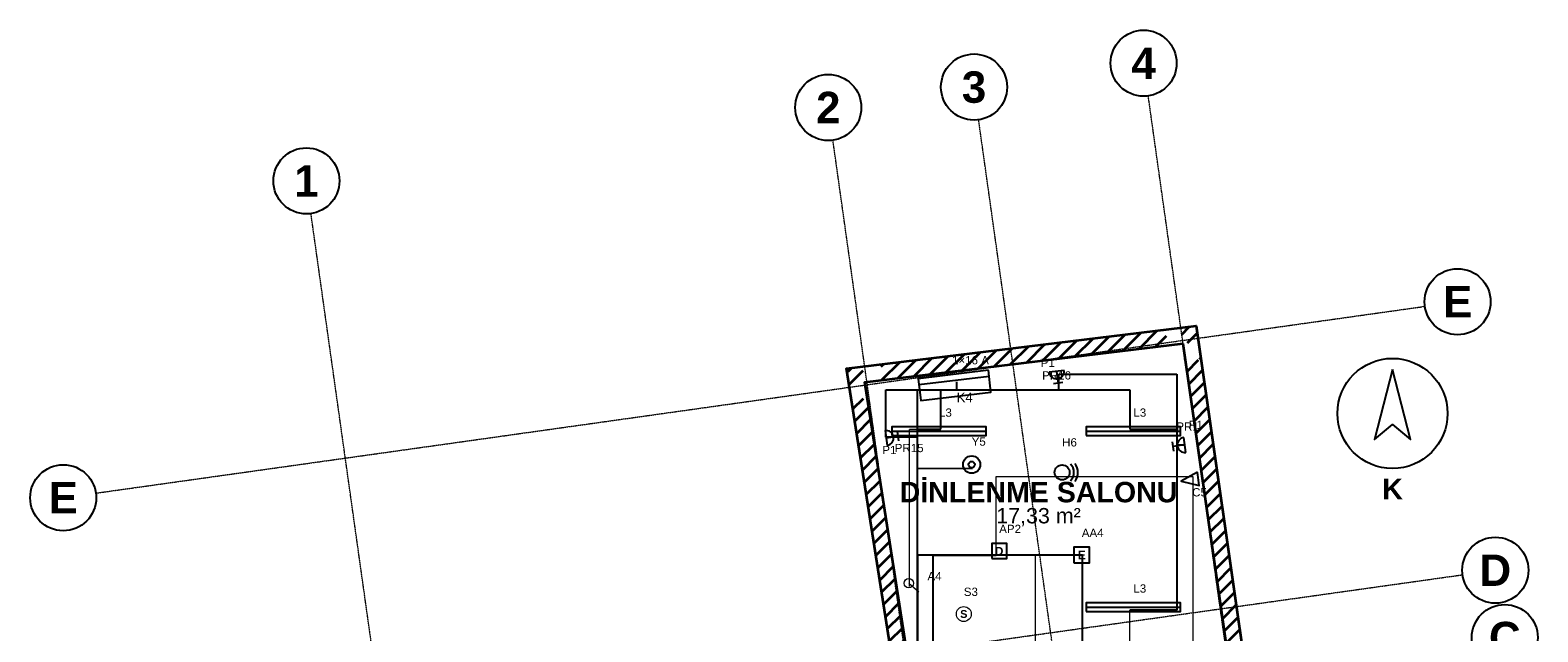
# Model space of a CAD drawing. Header units: millimetres. Extents: x -4770 to 15512, y -5017 to 16972.
# Tile 2 of 2: x -4770 to 14398, y 9324 to 16972. Entities that reach past the tile are written whole.
import ezdxf
from ezdxf.enums import TextEntityAlignment as Align

# ---------------------------------------------------------------- set-up
doc = ezdxf.new("R2010")
doc.units = ezdxf.units.MM
doc.linetypes.add('DASHDOT', pattern=[3.556, 2.54, -0.508, 0, -0.508])
doc.linetypes.add('DASHED', pattern=[1.524, 1.27, -0.254])
for name, color, linetype, lineweight in [('A-DUVAR-MEVCUT', 8, 'Continuous', 35), ('A-YAZI', 7, 'Continuous', 13), ('E-AYD-ACIL', 3, 'Continuous', 25), ('E-AYD-ANAHTAR', 2, 'Continuous', 18), ('E-AYD-ARMATUR', 2, 'Continuous', 25), ('E-AYD-LINYE', 2, 'Continuous', 25), ('E-AYD-SORTI', 2, 'DASHED', 18), ('E-KUVVET-CIHAZ', 5, 'Continuous', 25), ('E-KUVVET-LINYE', 5, 'Continuous', 25), ('E-KUVVET-PRIZ', 5, 'Continuous', 25), ('E-ZAYIF-KAMERA', 6, 'Continuous', 25), ('E-ZAYIF-LINYE', 6, 'DASHED', 13), ('E-ZAYIF-SES', 6, 'Continuous', 25), ('E-ZAYIF-TAVA', 6, 'Continuous', 18), ('E-ZAYIF-VERI', 6, 'Continuous', 25), ('E-ZAYIF-YANGIN', 1, 'Continuous', 25), ('G-AKS-BALON', 8, 'Continuous', 25), ('G-AKS-HAT', 8, 'DASHDOT', 18), ('G-KUZEY', 7, 'Continuous', 25)]:
    doc.layers.add(name, color=color, linetype=linetype, lineweight=lineweight)
doc.styles.add('GYM', font='arial.ttf')
doc.styles.add('GYM-B', font='arialbd.ttf')

# ---------------------------------------------------------------- blocks, each defined once
blk = doc.blocks.new('G_KUZEY')
blk.add_lwpolyline([(0, 560), (-230, -330), (0, -140), (230, -330)], close=True)
blk.add_circle((0, 0), 700)
at = {"style": 'GYM-B'}
blk.add_text('K', height=260, dxfattribs=at).set_placement((0, -960), align=Align.MIDDLE_CENTER)
blk = doc.blocks.new('E_ARMATUR_LINEER')
blk.add_line((-600, 0), (600, 0))
blk.add_lwpolyline([(-600, -55), (600, -55), (600, 55), (-600, 55)], close=True)
at = {"style": 'GYM'}
blk.add_attdef('LINYE', (0, 185), '', height=105, dxfattribs=at)
blk = doc.blocks.new('E_ACIL')
blk.add_lwpolyline([(-100, -100), (100, -100), (100, 100), (-100, 100)], close=True)
at = {"style": 'GYM-B'}
blk.add_text('E', height=110, dxfattribs=at).set_placement((0, 0), align=Align.MIDDLE_CENTER)
at = {"style": 'GYM'}
blk.add_attdef('KOD', (0, 230), '', height=105, dxfattribs=at)
blk = doc.blocks.new('E_ANAHTAR')
blk.add_line((0, 0), (130, 110))
blk.add_circle((0, 0), 60)
at = {"style": 'GYM'}
blk.add_attdef('KOD', (0, 240), '', height=105, dxfattribs=at)
blk = doc.blocks.new('E_SENSOR')
blk.add_circle((0, 0), 95)
at = {"style": 'GYM-B'}
blk.add_text('S', height=100, dxfattribs=at).set_placement((0, 0), align=Align.MIDDLE_CENTER)
at = {"style": 'GYM'}
blk.add_attdef('KOD', (0, 230), '', height=105, dxfattribs=at)
blk = doc.blocks.new('E_PRIZ')
for p, q in [((-95, 0), (95, 0)), ((-60, 150), (60, 150)), ((0, 0), (0, 150))]:
    blk.add_line(p, q)
blk.add_arc((0, 0), 95, 0, 180)
at = {"style": 'GYM'}
for tag, p in [('KOD', (195, 80)), ('LINYE', (195, -80))]:
    blk.add_attdef(tag, p, '', height=105, dxfattribs=at)
blk = doc.blocks.new('M_KLIMA_IC')
blk.add_line((-450, -60), (450, -60))
blk.add_lwpolyline([(-450, -140), (450, -140), (450, 140), (-450, 140)], close=True)
at = {"style": 'GYM'}
for tag, p, height in [('KOD', (0, 215), 120), ('KAPASITE', (0, -270), 105)]:
    blk.add_attdef(tag, p, '', height=height, dxfattribs=at)
blk = doc.blocks.new('E_KAMERA')
blk.add_lwpolyline([(-110, -85), (110, 0), (-110, 85)], close=True)
at = {"style": 'GYM'}
blk.add_attdef('KOD', (0, 210), '', height=105, dxfattribs=at)
blk = doc.blocks.new('E_HOPARLOR')
blk.add_circle((0, 0), 95)
for radius, start, end in [(150, -45, 45), (200, -35, 35)]:
    blk.add_arc((0, 0), radius, start, end)
at = {"style": 'GYM'}
blk.add_attdef('KOD', (0, 330), '', height=105, dxfattribs=at)
blk = doc.blocks.new('E_VERI')
blk.add_lwpolyline([(-95, -95), (95, -95), (95, 95), (-95, 95)], close=True)
at = {"style": 'GYM-B'}
blk.add_text('D', height=105, dxfattribs=at).set_placement((0, 0), align=Align.MIDDLE_CENTER)
at = {"style": 'GYM'}
blk.add_attdef('KOD', (0, 230), '', height=105, dxfattribs=at)
blk = doc.blocks.new('E_DEDEKTOR')
for radius in [110, 40]:
    blk.add_circle((0, 0), radius)
at = {"style": 'GYM'}
blk.add_attdef('KOD', (0, 240), '', height=105, dxfattribs=at)

msp = doc.modelspace()

# ---------------------------------------------------------------- hatches: boundary and pattern name
at = {"layer": 'A-DUVAR-MEVCUT'}
h = msp.add_hatch(dxfattribs=at)
h.set_pattern_fill('ANSI31', scale=40)
h.paths.add_polyline_path([(11012, 4959), (11563, 1104), (11761, 1132), (11210, 4987)])
h.paths.add_polyline_path([(11353, 1093), (11563, 1104), (11533, 1314), (11735, 1314), (11773, 1048), (11773, 915), (11377, 894), (11353, 894)])
h.paths.add_polyline_path([(11563, 1104), (10456, 1046), (10466, 846), (11573, 904)])
h.paths.add_polyline_path([(10432, 1256), (10456, 1046), (10666, 1057), (10666, 857), (10278, 836), (10275, 862), (10246, 839), (10246, 1256)])
h.paths.add_polyline_path([(10456, 1046), (10400, 1542), (10201, 1520), (10257, 1024)])
h.paths.add_polyline_path([(10190, 1332), (10190, 1535), (10400, 1542), (10424, 1332)])
h.paths.add_polyline_path([(10400, 1542), (10116, 1532), (10123, 1332), (10407, 1342)])
h.paths.add_polyline_path([(10326, 1322), (10130, 1322), (10116, 1532), (10326, 1539)])
h.paths.add_polyline_path([(10116, 1532), (10150, 1018), (10350, 1031), (10316, 1545)])
h.paths.add_polyline_path([(9940, 850), (10150, 1018), (10136, 1228), (10360, 1228), (10360, 841), (10278, 836), (10275, 862), (10208, 808), (9940, 808)])
h.paths.add_polyline_path([(10150, 1018), (9527, 521), (9652, 365), (10275, 862)])
h.paths.add_polyline_path([(9317, 323), (9531, 498), (9527, 521), (9737, 689), (9737, 409), (9618, 311), (9317, 311)])
h.paths.add_polyline_path([(9527, 521), (9531, 498), (9729, 528), (9725, 551)])
h.paths.add_polyline_path([(9321, 326), (9531, 498), (9527, 521), (9741, 692), (9741, 412), (9590, 288), (9321, 288)])
h.paths.add_polyline_path([(9531, 498), (8924, 0), (9051, -155), (9658, 343)])
h.paths.add_polyline_path([(9134, -86), (8996, -200), (8714, -200), (8714, 0), (8924, 0), (9134, 172)])
h.paths.add_polyline_path([(8924, 0), (3241, 0), (3241, -200), (8924, -200)])
h.paths.add_polyline_path([(3068, 210), (3241, 0), (3451, 0), (3451, -200), (3147, -200), (3031, -60), (3031, 210)])
h.paths.add_polyline_path([(3241, 0), (1957, 1555), (1803, 1428), (3087, -127)])
h.paths.add_polyline_path([(1859, 1345), (1957, 1555), (2130, 1345)])
h.paths.add_polyline_path([(1957, 1555), (1732, 1075), (1913, 990), (2138, 1470)])
h.paths.add_polyline_path([(1522, 904), (1522, 1106), (1732, 1075), (1830, 1285), (1942, 1285), (1942, 1052), (1854, 865), (1784, 865)])
h.paths.add_polyline_path([(1732, 1075), (579, 1247), (549, 1049), (1702, 877)])
h.paths.add_polyline_path([(557, 1457), (579, 1247), (789, 1216), (789, 1037), (631, 1037), (396, 1072), (369, 1333), (369, 1457)])
h.paths.add_polyline_path([(579, 1247), (0, 6840), (-199, 6819), (380, 1226)])
h.paths.add_polyline_path([(210, 6857), (0, 6840), (22, 6630), (-179, 6630), (-210, 6926), (-210, 7024), (117, 7050), (210, 7050)])
h.paths.add_polyline_path([(0, 6840), (1136, 6931), (1120, 7130), (-16, 7039)])
h.paths.add_polyline_path([(1095, 7141), (1136, 6931), (926, 6914), (926, 7141)])
h.paths.add_polyline_path([(1136, 6931), (853, 8372), (657, 8333), (940, 6892)])
h.paths.add_polyline_path([(1063, 8394), (853, 8372), (894, 8162), (690, 8162), (643, 8403), (643, 8551), (936, 8582), (1063, 8582)])
h.paths.add_polyline_path([(853, 8372), (6392, 8965), (6371, 9164), (832, 8571)])
h.paths.add_polyline_path([(6359, 9175), (6392, 8965), (6182, 8943), (6182, 9175)])
h.paths.add_polyline_path([(6392, 8965), (5840, 12499), (5642, 12468), (6194, 8934)])
h.paths.add_polyline_path([(6050, 12524), (5840, 12499), (5873, 12289), (5670, 12289), (5630, 12547), (5630, 12675), (5910, 12709), (6050, 12709)])
h.paths.add_polyline_path([(5840, 12499), (9885, 12990), (9861, 13189), (5816, 12698)])
h.paths.add_polyline_path([(9915, 12780), (9885, 12990), (9675, 12965), (9675, 13166), (9955, 13200), (10057, 13200), (10095, 12935), (10095, 12780)])
h.paths.add_polyline_path([(9885, 12990), (10491, 8771), (10689, 8799), (10083, 13018)])
h.paths.add_polyline_path([(10500, 8561), (10473, 8753), (10281, 8725), (10281, 8741), (10491, 8771), (10461, 8981), (10663, 8981), (10701, 8716), (10701, 8599), (10697, 8598), (10701, 8571), (10701, 8561)])
h.paths.add_polyline_path([(10491, 8771), (8314, 8462), (8342, 8264), (10519, 8573)])
h.paths.add_polyline_path([(8524, 8472), (8329, 8444), (8356, 8252), (8346, 8252), (8314, 8462), (8524, 8492)])
h.paths.add_polyline_path([(8314, 8462), (8486, 7339), (8683, 7369), (8512, 8492)])
h.paths.add_polyline_path([(8456, 7549), (8486, 7339), (8454, 7549)])
h.paths.add_polyline_path([(8486, 7339), (8329, 8444), (8131, 8416), (8288, 7311)])
h.paths.add_polyline_path([(8539, 8474), (8329, 8444), (8359, 8234), (8349, 8234), (8314, 8462), (8539, 8494)])
h.paths.add_polyline_path([(8329, 8444), (10473, 8753), (10444, 8951), (8300, 8642)])
h.paths.add_polyline_path([(10503, 8543), (10473, 8753), (10263, 8723), (10263, 8739), (10491, 8771), (10463, 8963), (10665, 8963), (10683, 8841), (10683, 8543)])
h.paths.add_polyline_path([(10473, 8753), (10996, 5080), (11194, 5108), (10671, 8781)])
h.paths.add_polyline_path([(11025, 4870), (11012, 4959), (10786, 4927), (10786, 5050), (10996, 5080), (10966, 5290), (11168, 5290), (11206, 5024), (11206, 4870)])
h.paths.add_polyline_path([(10996, 5080), (8877, 4779), (8905, 4581), (11024, 4882)])
h.paths.add_polyline_path([(9087, 4685), (8895, 4658), (8877, 4779), (9087, 4809)])
h.paths.add_polyline_path([(8877, 4779), (8895, 4658), (9093, 4688), (9075, 4809)])
h.paths.add_polyline_path([(9105, 4688), (8895, 4658), (8877, 4779), (9105, 4811)])
h.paths.add_polyline_path([(8895, 4658), (11012, 4959), (10984, 5157), (8867, 4856)])
h.paths.add_polyline_path([(11042, 4749), (11012, 4959), (10802, 4929), (10802, 5052), (10996, 5080), (10983, 5169), (11185, 5169), (11222, 4912), (11222, 4910), (11221, 4910), (11222, 4903), (11222, 4749)])

# ---------------------------------------------------------------- linework, layer by layer
msp.add_lwpolyline([(11221, 4910), (11792, 916), (10278, 836), (10275, 862), (9743, 437), (9746, 416), (8996, -200), (3147, -200), (2004, 1184), (1850, 855), (396, 1072), (-220, 7023), (897, 7112), (615, 8548), (6162, 9142), (5610, 12673), (10055, 13212), (10717, 8601), (10697, 8598), (11222, 4910)], close=True, dxfattribs=at)
msp.add_lwpolyline([(6392, 8965), (5840, 12499), (9885, 12990), (10491, 8771)], dxfattribs=at)
at = {"layer": 'E-AYD-LINYE'}
for p, q in [((6810, 11900), (6810, 12400)), ((6810, 12400), (9210, 12400)), ((9210, 12400), (9210, 11900)), ((6510, 8400), (6510, 11900)), ((6510, 11900), (6810, 11900)), ((9210, 11900), (9810, 11900)), ((9810, 11900), (9810, 9600)), ((8610, 10300), (6510, 10300)), ((6510, 10300), (6510, 8500)), ((8610, 9000), (8610, 10300)), ((9810, 9600), (9210, 9600))]:
    msp.add_line(p, q, dxfattribs=at)
at = {"layer": 'E-AYD-SORTI'}
for p, q in [((6410, 9900), (6410, 11900)), ((6410, 11900), (6810, 11900)), ((9210, 9000), (9210, 9600))]:
    msp.add_line(p, q, dxfattribs=at)
at = {"layer": 'E-KUVVET-LINYE'}
for p, q in [((7010, 12400), (7010, 12500)), ((8310, 12400), (8310, 12600)), ((8310, 12600), (9810, 12600)), ((9810, 12600), (9810, 11700)), ((6110, 11800), (6110, 12400)), ((6110, 12400), (8310, 12400)), ((6510, 8400), (6510, 12400)), ((6510, 12400), (7010, 12400)), ((6510, 11800), (6110, 11800)), ((6510, 9100), (6510, 11800)), ((9810, 11700), (9910, 11700)), ((6710, 8600), (6710, 10300)), ((6710, 10300), (7510, 10300))]:
    msp.add_line(p, q, dxfattribs=at)
at = {"layer": 'E-ZAYIF-LINYE'}
for p, q in [((6510, 8800), (6510, 11400)), ((6510, 11400), (7210, 11400)), ((7210, 11400), (6510, 11400)), ((6510, 11400), (6510, 8500))]:
    msp.add_line(p, q, dxfattribs=at)
at = {"layer": 'E-ZAYIF-TAVA'}
for p, q in [((7510, 10300), (7510, 11300)), ((7510, 11300), (8310, 11300)), ((8310, 11300), (10010, 11300)), ((10010, 11300), (10010, 8900)), ((8010, 10300), (7510, 10300)), ((8010, 7200), (8010, 10300))]:
    msp.add_line(p, q, dxfattribs=at)
at = {"layer": 'G-AKS-BALON'}
for centre in [(9386, 16552), (7230, 16249), (5377, 15989), (-1258, 15056), (13378, 13520), (-4350, 11028), (13858, 10107), (13978, 9251)]:
    msp.add_circle(centre, 420, dxfattribs=at)
at = {"layer": 'G-AKS-HAT'}
for p, q in [((12090, -2686), (9445, 16136)), ((9933, -2989), (7288, 15833)), ((8081, -3249), (5436, 15573)), ((1445, -4182), (-1200, 14640)), ((-3934, 11087), (12962, 13461)), ((-3455, 7674), (13442, 10049))]:
    msp.add_line(p, q, dxfattribs=at)

# ---------------------------------------------------------------- block references
at = {"layer": 'E-AYD-ACIL'}
msp.add_blockref('E_ACIL', (8600, 10300), dxfattribs=at).add_auto_attribs({'KOD': 'AA4'})
at = {"layer": 'E-AYD-ANAHTAR'}
ref = msp.add_blockref('E_ANAHTAR', (6401, 9942), dxfattribs=dict(at, rotation=278.9))
ref.add_attrib('KOD', 'A4', (6638, 9979), dxfattribs={"layer": '0', "height": 105, "style": 'GYM'})
msp.add_blockref('E_SENSOR', (7100, 9550), dxfattribs=at).add_auto_attribs({'KOD': 'S3'})
at = {"layer": 'E-AYD-ARMATUR'}
for p in [(6785, 11873), (9256, 11873), (9256, 9637)]:
    msp.add_blockref('E_ARMATUR_LINEER', p, dxfattribs=at).add_auto_attribs({'LINYE': 'L3'})
at = {"layer": 'E-KUVVET-CIHAZ'}
ref = msp.add_blockref('M_KLIMA_IC', (6982, 12456), dxfattribs=dict(at, rotation=186.9))
ref.add_attrib('KOD', 'K4', (7008, 12243), dxfattribs={"layer": '0', "height": 120, "style": 'GYM'})
ref.add_attrib('KAPASITE', '1×16 A', (6950, 12724), dxfattribs={"layer": '0', "height": 105, "style": 'GYM'})
at = {"layer": 'E-KUVVET-PRIZ'}
ref = msp.add_blockref('E_PRIZ', (8280, 12634), dxfattribs=dict(at, rotation=186.9))
ref.add_attrib('KOD', 'PR16', (8096, 12531), dxfattribs={"layer": '0', "height": 105, "style": 'GYM'})
ref.add_attrib('LINYE', 'P1', (8077, 12690), dxfattribs={"layer": '0', "height": 105, "style": 'GYM'})
ref = msp.add_blockref('E_PRIZ', (6113, 11788), dxfattribs=dict(at, rotation=278.9))
ref.add_attrib('KOD', 'PR15', (6222, 11608), dxfattribs={"layer": '0', "height": 105, "style": 'GYM'})
ref.add_attrib('LINYE', 'P1', (6064, 11583), dxfattribs={"layer": '0', "height": 105, "style": 'GYM'})
ref = msp.add_blockref('E_PRIZ', (9909, 11699), dxfattribs=dict(at, rotation=98.2))
ref.add_attrib('KOD', 'PR1', (9802, 11881), dxfattribs={"layer": '0', "height": 105, "style": 'GYM'})
ref.add_attrib('LINYE', 'P1', (9960, 11903), dxfattribs={"layer": '0', "height": 105, "style": 'GYM'})
at = {"layer": 'E-ZAYIF-KAMERA'}
ref = msp.add_blockref('E_KAMERA', (9973, 11253), dxfattribs=dict(at, rotation=188.2))
ref.add_attrib('KOD', 'C5', (10003, 11045), dxfattribs={"layer": '0', "height": 105, "style": 'GYM'})
at = {"layer": 'E-ZAYIF-SES'}
msp.add_blockref('E_HOPARLOR', (8350, 11350), dxfattribs=at).add_auto_attribs({'KOD': 'H6'})
at = {"layer": 'E-ZAYIF-VERI'}
msp.add_blockref('E_VERI', (7550, 10350), dxfattribs=at).add_auto_attribs({'KOD': 'AP2'})
at = {"layer": 'E-ZAYIF-YANGIN'}
msp.add_blockref('E_DEDEKTOR', (7200, 11450), dxfattribs=at).add_auto_attribs({'KOD': 'Y5'})
at = {"layer": 'G-KUZEY'}
msp.add_blockref('G_KUZEY', (12550, 12100), dxfattribs=at)

# ---------------------------------------------------------------- texts
at = {"layer": 'A-YAZI'}
for s, height, style, p in [('DİNLENME SALONU', 260, 'GYM-B', (8050, 11100)), ('17,33 m²', 195, 'GYM', (8050, 10800))]:
    msp.add_text(s, height=height, dxfattribs=dict(at, style=style)).set_placement(p, align=Align.MIDDLE_CENTER)
at = {"layer": 'G-AKS-BALON', "style": 'GYM-B'}
for s, p in [('4', (9386, 16552)), ('3', (7230, 16249)), ('2', (5377, 15989)), ('1', (-1258, 15056)), ('E', (13378, 13520)), ('E', (-4350, 11028)), ('D', (13858, 10107)), ('C', (13978, 9251))]:
    msp.add_text(s, height=399, dxfattribs=at).set_placement(p, align=Align.MIDDLE_CENTER)

doc.saveas('drawing.dxf')
